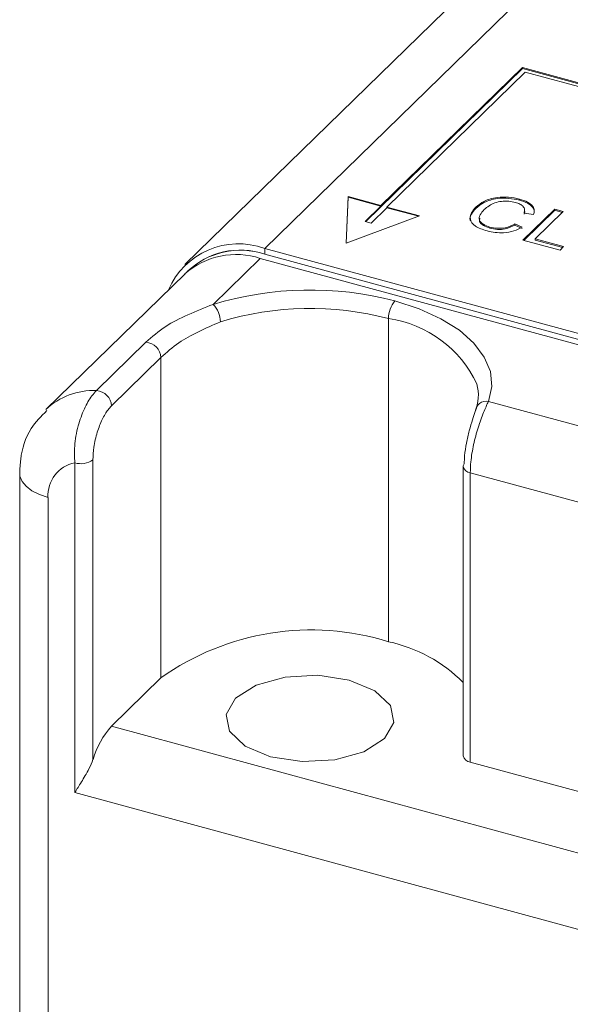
# Paper-space layout 'Sheet1' of a CAD drawing. Header units: millimetres. Extents: x 0 to 864, y 0 to 559.
# Tile 32 of 79: x 566 to 582, y 466 to 494. Entities that reach past the tile are written whole.
import ezdxf

# ---------------------------------------------------------------- set-up
doc = ezdxf.new("R2010")
doc.units = ezdxf.units.MM

psp = doc.layouts.new('Sheet1')

# ---------------------------------------------------------------- linework, layer by layer
at = {"color": 7, "linetype": 'Continuous', "lineweight": 15}
for p, q in [((610.491, 525.546), (570.839, 486.844)), ((580.747, 494.765), (573.101, 487.303)), ((580.388, 492.389), (575.956, 488.063)), ((580.388, 492.422), (576.387, 488.517)), ((590.834, 489.583), (580.388, 492.422)), ((580.388, 492.389), (580.388, 492.422)), ((590.808, 489.557), (580.388, 492.389)), ((576.556, 488.471), (580.467, 492.289)), ((580.467, 492.289), (590.745, 489.496)), ((575.461, 488.769), (575.405, 487.453)), ((575.461, 488.753), (575.405, 487.453)), ((576.387, 488.517), (575.461, 488.769)), ((575.461, 488.753), (575.461, 488.769)), ((576.387, 488.501), (575.461, 488.753)), ((575.943, 488.067), (576.387, 488.501)), ((576.387, 488.517), (576.387, 488.501)), ((577.482, 488.22), (576.556, 488.471)), ((576.556, 488.455), (576.556, 488.471)), ((579.067, 488.436), (579.067, 488.469)), ((580.307, 488.666), (580.307, 488.699)), ((575.405, 487.453), (577.482, 488.22)), ((576.556, 488.455), (576.111, 488.021)), ((577.457, 488.21), (576.556, 488.455)), ((580.402, 487.537), (581.301, 488.414)), ((580.428, 487.53), (581.301, 488.382)), ((580.702, 488.265), (580.435, 488.304)), ((581.541, 488.349), (580.746, 487.573)), ((581.301, 488.414), (581.541, 488.349)), ((581.301, 488.382), (581.301, 488.414)), ((581.301, 488.382), (581.515, 488.323)), ((576.111, 488.021), (575.943, 488.067)), ((580.174, 487.995), (580.384, 487.901)), ((580.174, 487.962), (580.174, 487.995)), ((580.174, 487.962), (580.384, 487.868)), ((579.471, 487.872), (579.471, 487.905)), ((581.451, 487.252), (580.402, 487.537)), ((580.746, 487.573), (581.554, 487.353)), ((580.746, 487.54), (580.746, 487.573)), ((580.746, 487.54), (581.528, 487.328)), ((581.554, 487.353), (581.451, 487.252)), ((573.101, 487.303), (588.513, 483.114)), ((573.101, 487.303), (573.101, 487.139)), ((573.101, 487.139), (620.774, 474.183)), ((572.976, 487.018), (571.644, 485.718)), ((572.976, 487.018), (620.65, 474.061)), ((570.847, 486.586), (566.913, 482.746)), ((576.602, 476.171), (576.602, 485.317)), ((568.343, 483.278), (569.743, 484.645)), ((570.167, 484.214), (568.767, 482.848)), ((570.167, 475.146), (570.167, 484.214)), ((579.43, 482.973), (610.524, 474.522)), ((567.73, 471.902), (567.73, 481.235)), ((568.245, 481.317), (568.245, 472.841)), ((578.711, 481.127), (578.711, 472.94)), ((609.64, 472.603), (578.914, 480.954)), ((578.914, 480.954), (578.914, 472.767)), ((566.173, 480.937), (566.173, 441.229)), ((566.973, 480.254), (566.973, 440.546)), ((570.167, 475.146), (568.767, 473.78)), ((568.767, 473.78), (584.598, 469.477)), ((583.486, 471.524), (578.914, 472.767)), ((608.129, 460.923), (567.73, 471.902))]:
    psp.add_line(p, q, dxfattribs=at)
at = {"color": 7, "linetype": 'Continuous', "lineweight": 15, "flags": 128}
for points in [[(576.78, 485.817), (577.472, 485.591), (578.085, 485.311), (578.605, 484.985), (579.017, 484.62), (579.311, 484.226), (579.481, 483.814), (579.521, 483.392), (579.43, 482.973)], [(566.173, 480.938), (566.181, 480.857), (566.24, 480.709), (566.354, 480.569), (566.518, 480.444), (566.728, 480.337), (566.973, 480.254)], [(573.268, 472.917), (574.159, 472.78), (575.083, 472.83), (575.9, 473.058), (576.486, 473.429), (576.75, 473.888), (576.655, 474.364), (576.212, 474.785), (575.491, 475.086), (574.6, 475.223), (573.676, 475.173), (572.859, 474.945), (572.273, 474.574), (572.009, 474.115), (572.105, 473.639), (572.547, 473.219), (573.268, 472.917)]]:
    psp.add_lwpolyline(points, dxfattribs=at)
at = {"color": 7, "linetype": 'Continuous', "lineweight": 15}
for centre, radius, start, end in [((572.361, 485.274), 2.159, 69.959, 156.6976), ((572.287, 484.949), 2.181, 71.5838, 131.3262), ((572.405, 485.12), 2.135, 70.9971, 134.414), ((572.413, 485.087), 2.164, 71.4706, 133.9404), ((574.387, 476.725), 9.401, 75.2552, 106.9636), ((571.148, 485.226), 0.699, 359.9488, 44.7538), ((577.381, 485.322), 0.779, 140.5129, 180.3434), ((574.387, 476.899), 8.705, 75.2552, 106.9636), ((576.139, 482.078), 3.272, 25.1333, 81.8588), ((569.713, 484.191), 0.455, 2.9552, 86.1865), ((577.849, 483.147), 1.293, 338.9979, 14.3621), ((568.265, 481.301), 1.979, 87.7352, 133.1865), ((568.313, 482.824), 0.455, 2.9552, 86.1865), ((579.371, 482.663), 0.315, 79.1261, 176.3285), ((567.926, 480.301), 0.955, 101.8469, 182.8197), ((567.905, 481.796), 0.587, 252.696, 305.3989), ((578.829, 481.125), 0.118, 136.8722, 178.9378), ((578.934, 481.183), 0.23, 193.9645, 265.0326), ((574.419, 469.164), 7.34, 72.696, 125.3989), ((575.713, 472.03), 4.235, 44.9251, 77.8754), ((570.56, 472.169), 2.41, 138.0422, 163.8075), ((578.934, 472.996), 0.23, 193.9645, 265.0326)]:
    psp.add_arc(centre, radius, start, end, dxfattribs=at)
for points, knots in [([(579.067, 488.469), (579.141, 488.53), (579.289, 488.651), (579.638, 488.754), (580.004, 488.764), (580.206, 488.721), (580.307, 488.699)], [0, 0, 0, 0, 0.28051, 0.559558, 0.779616, 1, 1, 1, 1]), ([(579.389, 487.798), (579.267, 487.837), (579.022, 487.916), (578.89, 488.122), (578.932, 488.311), (579.022, 488.416), (579.067, 488.469)], [0, 0, 0, 0, 0.279942, 0.558082, 0.778909, 1, 1, 1, 1]), ([(579.067, 488.436), (579.141, 488.497), (579.289, 488.618), (579.638, 488.722), (580.004, 488.731), (580.206, 488.688), (580.307, 488.666)], [0, 0, 0, 0, 0.28051, 0.559558, 0.779616, 1, 1, 1, 1]), ([(580.191, 488.601), (580.129, 488.615), (580.004, 488.644), (579.795, 488.64), (579.519, 488.577), (579.395, 488.475), (579.308, 488.404)], [0, 0, 0, 0, 0.1872, 0.373883, 0.560757, 1, 1, 1, 1]), ([(580.435, 488.304), (580.444, 488.337), (580.462, 488.401), (580.421, 488.493), (580.32, 488.561), (580.234, 488.588), (580.191, 488.601)], [0, 0, 0, 0, 0.2805703, 0.5596952, 0.7796342, 1, 1, 1, 1]), ([(580.307, 488.699), (580.387, 488.673), (580.547, 488.621), (580.687, 488.502), (580.735, 488.379), (580.713, 488.303), (580.702, 488.265)], [0, 0, 0, 0, 0.280059, 0.559379, 0.779555, 1, 1, 1, 1]), ([(580.307, 488.666), (580.387, 488.64), (580.548, 488.589), (580.686, 488.47), (580.731, 488.366), (580.717, 488.311), (580.713, 488.293)], [0, 0, 0, 0, 0.317171, 0.633507, 0.88286, 1, 1, 1, 1]), ([(578.934, 488.078), (578.927, 488.087), (578.879, 488.149), (578.942, 488.28), (579.025, 488.384), (579.067, 488.436)], [0, 0, 0, 0, 0.0756812, 0.537564, 1, 1, 1, 1]), ([(579.308, 488.404), (579.265, 488.356), (579.178, 488.259), (579.148, 488.106), (579.268, 487.977), (579.403, 487.929), (579.471, 487.905)], [0, 0, 0, 0, 0.281219, 0.560711, 0.780136, 1, 1, 1, 1]), ([(580.435, 488.272), (580.449, 488.304), (580.465, 488.34), (580.447, 488.375), (580.446, 488.378)], [0, 0, 0, 0, 0.916643, 1, 1, 1, 1]), ([(579.188, 488.16), (579.178, 488.128), (579.157, 488.054), (579.271, 487.944), (579.404, 487.896), (579.471, 487.872)], [0, 0, 0, 0, 0.278503, 0.63889, 1, 1, 1, 1]), ([(579.471, 487.905), (579.539, 487.891), (579.677, 487.862), (579.952, 487.882), (580.09, 487.952), (580.174, 487.995)], [0, 0, 0, 0, 0.28075, 0.560904, 1, 1, 1, 1]), ([(579.471, 487.872), (579.539, 487.858), (579.677, 487.829), (579.952, 487.849), (580.09, 487.919), (580.174, 487.962)], [0, 0, 0, 0, 0.28075, 0.560904, 1, 1, 1, 1]), ([(580.384, 487.901), (580.31, 487.864), (580.162, 487.789), (579.881, 487.74), (579.612, 487.746), (579.464, 487.781), (579.389, 487.798)], [0, 0, 0, 0, 0.280263, 0.559551, 0.77959, 1, 1, 1, 1]), ([(569.743, 484.645), (569.917, 484.8), (570.391, 485.223), (571.159, 485.526), (571.644, 485.718)], [0, 0, 0, 0, 0.3674325, 1, 1, 1, 1]), ([(571.847, 485.225), (571.424, 485.04), (570.752, 484.745), (570.326, 484.358), (570.167, 484.214)], [0, 0, 0, 0, 0.628563, 1, 1, 1, 1]), ([(567.73, 481.235), (567.723, 481.391), (567.708, 481.724), (567.811, 482.27), (567.989, 482.768), (568.179, 483.1), (568.3, 483.232), (568.343, 483.278)], [0, 0, 0, 0, 0.21154, 0.453373, 0.674316, 0.884189, 1, 1, 1, 1]), ([(579.43, 482.973), (579.383, 482.875), (579.289, 482.678), (579.132, 482.239), (579.001, 481.752), (578.926, 481.305), (578.918, 481.055), (578.914, 480.954)], [0, 0, 0, 0, 0.214806, 0.431662, 0.643706, 0.854748, 1, 1, 1, 1]), ([(566.941, 482.713), (566.779, 482.552), (566.399, 482.173), (566.2, 481.507), (566.179, 481.069), (566.173, 480.937)], [0, 0, 0, 0, 0.341929, 0.803, 1, 1, 1, 1]), ([(568.767, 482.848), (568.735, 482.813), (568.644, 482.715), (568.499, 482.466), (568.355, 482.094), (568.261, 481.683), (568.25, 481.434), (568.245, 481.317)], [0, 0, 0, 0, 0.114399, 0.321965, 0.541403, 0.783916, 1, 1, 1, 1]), ([(578.743, 481.206), (578.745, 481.281), (578.75, 481.466), (578.8, 481.793), (578.883, 482.149), (578.98, 482.471), (579.031, 482.613), (579.056, 482.683)], [0, 0, 0, 0, 0.150005, 0.365872, 0.578286, 0.791001, 1, 1, 1, 1]), ([(568.245, 472.841), (568.209, 472.75), (568.115, 472.52), (567.918, 472.204), (567.788, 471.997), (567.732, 471.904), (567.73, 471.902)], [0, 0, 0, 0, 0.2499258, 0.636948, 0.9918471, 1, 1, 1, 1])]:
    psp.add_open_spline(points, degree=3, knots=knots, dxfattribs=at)

doc.saveas('drawing.dxf')
